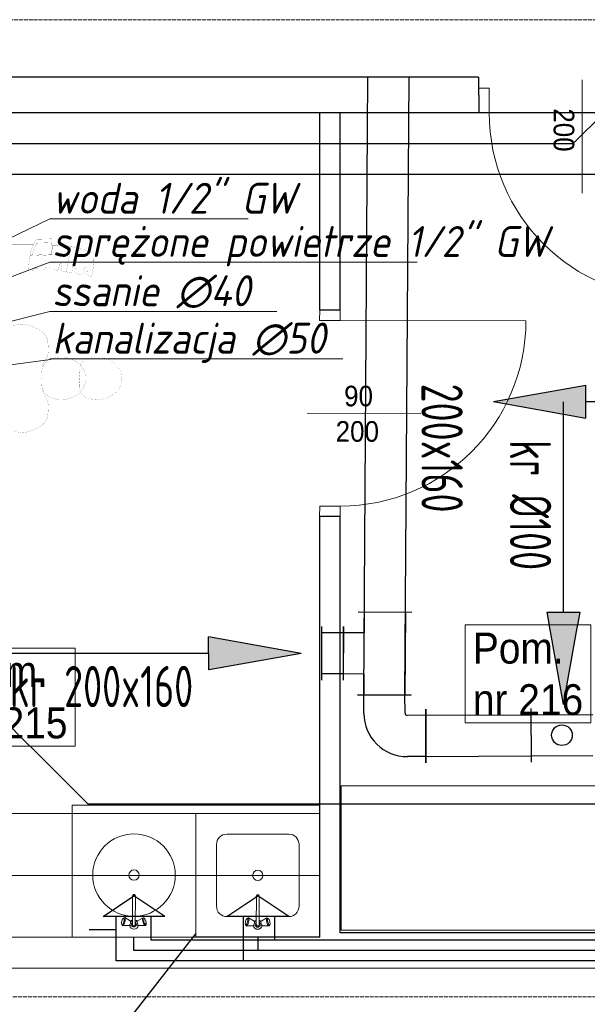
# Model space of a CAD drawing. Header units: millimetres. Extents: x 6904000 to 7075021, y 297772 to 407623.
# Tile 42 of 91: x 6943563 to 6946314, y 398019 to 402796. Entities that reach past the tile are written whole.
import ezdxf
from ezdxf.enums import TextEntityAlignment as Align

# ---------------------------------------------------------------- set-up
doc = ezdxf.new("R2010")
doc.units = ezdxf.units.MM
doc.linetypes.add('MCS - PW - 2 piętro (2026.04.21)_do wysłania$0$ACAD_ISO02W100', pattern=[15, 12, -3])
for name, color, linetype, lineweight in [('!_IS_Przybory sanit', 3, 'Continuous', 25), ('$went_wyciąg', 32, 'Continuous', 30), ('$WENTYLACJA_OPIS', 20, 'Continuous', 25), ('H20_ETYKIETY_PRZEWODOW', 7, 'Continuous', 13), ('MCS - PW - 2 piętro (2026.04.21)_do wysłania$0$Przekrojowa', 8, 'Continuous', 25), ('MCS - PW - 2 piętro (2026.04.21)_do wysłania$0$S3_drzwi_istniejące', 8, 'Continuous', 0), ('MCS - PW - 2 piętro (2026.04.21)_do wysłania$0$S3_meble wbudowane', 8, 'Continuous', 0), ('MCS - PW - 2 piętro (2026.04.21)_do wysłania$0$S3_opis pomieszczeń', 8, 'Continuous', 0), ('MCS - PW - 2 piętro (2026.04.21)_do wysłania$0$S3_urządzenia sanitarne', 8, 'Continuous', 0), ('MCS - PW - 2 piętro (2026.04.21)_do wysłania$0$Widokowa', 8, 'Continuous', 9)]:
    doc.layers.add(name, color=color, linetype=linetype, lineweight=lineweight)
for name, color, linetype in [('_MECH_KS', 18, 'Continuous'), ('_MECH_OPIS', 7, 'Continuous'), ('_MECH_SP', 4, 'Continuous'), ('_MECH_SS', 20, 'Continuous'), ('_MECH_WC', 1, 'Continuous'), ('_MECH_WZ', 5, 'Continuous'), ('MCS - PW - 2 piętro (2026.04.21)_do wysłania$0$H', 8, 'Continuous')]:
    doc.layers.add(name, color=color, linetype=linetype)
doc.styles.add('ETYKIETY_PRZEWODOW', font='ISOCP', dxfattribs={"oblique": 12, "height": 10})
doc.styles.add('JOZEK', font='isocp3.shx', dxfattribs={"width": 0.9})
doc.styles.add('MCS - PW - 2 piętro (2026.04.21)_do wysłania$0$ARIELCE', font='arial.ttf', dxfattribs={"width": 0.9})

# ---------------------------------------------------------------- blocks, each defined once
blk = doc.blocks.new('MCS - PW - 2 piętro (2026.04.21)_do wysłania$0$zw$EDF5')
at = {"layer": 'MCS - PW - 2 piętro (2026.04.21)_do wysłania$0$H', "lineweight": 0, "const_width": 0.0573}
for points in [[(9.29, 262.91), (8.71, 262.79), (8.42, 262.74)], [(11.02, 263.07), (9.93, 263.03)], [(11.84, 263.03), (11.02, 263.07)], [(11.02, 263.07), (11.02, 258.79)], [(11.02, 263.07), (11.02, 258.79)], [(11.02, 263.07), (11.02, 258.79)], [(13.69, 262.62), (13.23, 262.79), (12.41, 262.95)], [(3.42, 259.2), (2.89, 258.46), (2.36, 257.59)], [(4.38, 260.31), (3.8, 259.66)], [(6.47, 261.92), (5.53, 261.34), (4.86, 260.72)], [(7.63, 262.45), (7.05, 262.21)], [(7.84, 262.54), (7.63, 262.45)], [(15.06, 262.09), (14.67, 262.26), (14.26, 262.45)], [(16.33, 261.34), (16, 261.58), (15.59, 261.8)], [(17.85, 260.14), (17.27, 260.72), (16.86, 261.01)], [(18.81, 259.03), (18.23, 259.73)], [(19.68, 257.76), (19.17, 258.58)], [(0.92, 253.21), (0.87, 252.68)], [(0.99, 253.6), (0.92, 253.21)], [(1.49, 255.69), (1.2, 254.7), (1.11, 254.17)], [(2.07, 257.06), (1.73, 256.19)], [(11.02, 255.81), (11.02, 249.8)], [(11.02, 255.81), (11.02, 249.8)], [(11.02, 255.81), (11.02, 249.8)], [(20.33, 256.43), (19.97, 257.25)], [(20.78, 255.11), (20.54, 255.86)], [(20.9, 254.37), (20.78, 255.11)], [(21.12, 252.92), (21.07, 253.5), (21.02, 253.79)], [(0.82, 252.11), (0.75, 251.65)], [(0.75, 251.65), (0.82, 251.24)], [(0.82, 250.61), (0.82, 250.13)], [(0.82, 250.13), (0.87, 249.75)], [(0.92, 249.1), (0.99, 248.59), (1.16, 247.9)], [(20.95, 248.11), (21.07, 248.59)], [(21.07, 248.59), (21.12, 249.34)], [(21.24, 251.87), (21.19, 252.27)], [(21.19, 249.92), (21.24, 250.21), (21.24, 250.83)], [(21.24, 251.41), (21.24, 251.87)], [(60.86, 248.52), (60.73, 248.47), (60.61, 248.4), (60.61, 248.3), (60.61, 248.18)], [(71.7, 249.55), (68.07, 249.46), (64.42, 249.1), (60.86, 248.52)], [(71.99, 249.34), (71.92, 249.46), (71.82, 249.51), (71.7, 249.55)], [(73.15, 245.92), (71.99, 249.34)], [(1.32, 247.32), (1.44, 246.91)], [(1.44, 246.91), (1.56, 246.45)], [(1.78, 245.92), (2.07, 245.23), (2.55, 244.55), (2.65, 244.36)], [(3.05, 243.9), (3.75, 243.33)], [(6.06, 244.14), (5.03, 243.4)], [(8.42, 245.18), (7.22, 244.72), (6.06, 244.14)], [(11.02, 245.51), (9.69, 245.47), (8.42, 245.18)], [(11.02, 246.79), (11.02, 240.8)], [(11.02, 246.79), (11.02, 240.8)], [(11.02, 246.79), (11.02, 240.8)], [(12.29, 245.47), (11.02, 245.51)], [(13.57, 245.18), (12.29, 245.47)], [(16, 244.14), (14.84, 244.72), (13.57, 245.18)], [(17.94, 242.46), (17.03, 243.4), (16, 244.14)], [(18.76, 243.69), (18.88, 243.73)], [(18.88, 243.73), (19.34, 244.31), (19.63, 244.77)], [(19.92, 245.3), (20.16, 245.63), (20.33, 246.09)], [(20.49, 246.67), (20.66, 247.08)], [(20.66, 247.08), (20.78, 247.54)], [(60.61, 248.18), (60.9, 246.38), (61.02, 246.21), (61.89, 245.92), (62.8, 246.04)], [(61.82, 244.6), (61.31, 244.07)], [(61.31, 244.07), (61.31, 243.9), (61.72, 241.71)], [(62.06, 244.72), (61.82, 244.6)], [(62.23, 244.77), (62.06, 244.72)], [(63.05, 244.89), (62.23, 244.77)], [(62.8, 246.04), (62.97, 246.28), (63.21, 246.45)], [(63.33, 244.72), (63.05, 244.89)], [(63.21, 246.45), (63.5, 246.62), (63.79, 246.67), (63.96, 246.67), (64.13, 246.67), (64.32, 246.62), (64.49, 246.5)], [(64.25, 244.65), (64.03, 244.6), (63.67, 244.65), (63.33, 244.72)], [(64.61, 246.38), (64.78, 246.28), (64.82, 246.09), (64.9, 245.92), (64.94, 245.76), (64.94, 245.59), (64.94, 245.35), (64.82, 245.18), (64.7, 245.01), (64.61, 244.84), (64.42, 244.72), (64.25, 244.65)], [(64.49, 246.5), (64.61, 246.38)], [(74.06, 242.46), (73.15, 245.92)], [(2.31, 239.98), (1.68, 238.54), (1.16, 237.1), (0.87, 235.6), (0.7, 234.09), (0.75, 232.53)], [(3.13, 241.26), (2.31, 239.98)], [(5.03, 243.4), (4.04, 242.46), (3.13, 241.26)], [(4.28, 243.04), (4.5, 242.92)], [(4.5, 242.92), (5.32, 242.63), (5.89, 242.53)], [(6.47, 242.53), (7.1, 242.53), (8.25, 242.53)], [(8.83, 242.53), (9.77, 242.53)], [(10.34, 242.53), (11.26, 242.53)], [(11.84, 242.53), (12.75, 242.53)], [(13.33, 242.53), (14.26, 242.53)], [(14.84, 242.53), (16.04, 242.58)], [(16.04, 242.58), (16.79, 242.63)], [(16.79, 242.63), (16.91, 242.7)], [(17.49, 242.87), (18.23, 243.21)], [(18.93, 241.26), (17.94, 242.46)], [(19.75, 239.98), (18.93, 241.26)], [(20.37, 238.54), (19.75, 239.98)], [(61.72, 241.71), (61.89, 240.73), (62.01, 240.56), (62.88, 240.27), (63.79, 240.39)], [(63.05, 239), (62.35, 238.42), (62.35, 238.2)], [(63.26, 239.07), (63.05, 239)], [(64.03, 239.24), (63.26, 239.07)], [(63.79, 240.39), (64.03, 240.61), (64.25, 240.8), (64.49, 240.97)], [(64.37, 239.07), (64.03, 239.24)], [(64.66, 239), (64.37, 239.07)], [(64.49, 240.97), (64.78, 241.02), (64.94, 241.02), (65.19, 241.02), (65.35, 240.97)], [(65.06, 238.95), (64.66, 239)], [(65.93, 239.93), (65.93, 239.69), (65.86, 239.53), (65.76, 239.36), (65.57, 239.16), (65.4, 239.07), (65.23, 239), (65.06, 238.95)], [(65.35, 240.97), (65.47, 240.85)], [(65.47, 240.85), (65.64, 240.73)], [(65.64, 240.73), (65.76, 240.61)], [(65.76, 240.61), (65.86, 240.44), (65.93, 240.27), (65.93, 240.1)], [(65.93, 240.1), (65.93, 239.93)], [(74.88, 238.78), (74.88, 238.88), (74.06, 242.46)], [(11.02, 237.79), (11.02, 231.78)], [(11.02, 237.79), (11.02, 231.78)], [(11.02, 237.79), (11.02, 231.85)], [(20.83, 237.1), (20.37, 238.54)], [(21.07, 231.04), (21.24, 232.53), (21.31, 234.09), (21.19, 235.6), (20.83, 237.1)], [(62.35, 238.2), (62.64, 236.47), (62.68, 236.35), (62.8, 236.23)], [(62.76, 235.94), (62.88, 235.99), (62.93, 236.11)], [(63.5, 233.8), (63.05, 234.09), (62.76, 235.94)], [(62.8, 236.23), (62.93, 236.23), (63.05, 236.23), (74.64, 238.25)], [(74.71, 238.25), (74.59, 238.25)], [(74.64, 238.25), (74.76, 238.37), (74.88, 238.49)], [(74.88, 238.2), (74.71, 238.25)], [(74.88, 238.59), (74.88, 238.78)], [(74.88, 238.49), (74.88, 238.59)], [(75, 237.96), (74.93, 238.08), (74.88, 238.2)], [(75.67, 231.66), (75.58, 233.75), (75.34, 235.89), (75, 237.96)], [(0.75, 232.53), (0.99, 231.04), (1.28, 229.71)], [(1.28, 229.71), (1.73, 228.44), (2.43, 227.23)], [(19.63, 227.23), (20.25, 228.44), (20.78, 229.71), (21.07, 231.04)], [(64.32, 233.63), (63.96, 233.58), (63.5, 233.8)], [(63.5, 231.61), (63.62, 231.85)], [(63.84, 229.64), (63.5, 231.61)], [(63.62, 231.85), (63.91, 232.19), (64.2, 232.43)], [(65.06, 227.69), (64.94, 227.91), (64.78, 228.15), (64.54, 228.32), (64.32, 228.32), (64.13, 228.32), (64.03, 228.39), (63.91, 228.48), (63.84, 228.6), (63.79, 228.72), (63.84, 229.64)], [(64.2, 232.43), (65.86, 232.65)], [(65.28, 233.8), (64.32, 233.63)], [(65.86, 233.97), (65.76, 233.92), (65.64, 233.87), (65.28, 233.8)], [(66.34, 233.97), (66.15, 234.04), (66.05, 234.04), (65.86, 233.97)], [(65.86, 232.65), (65.98, 232.65), (66.1, 232.65), (66.22, 232.65)], [(66.22, 232.65), (66.34, 232.72), (66.44, 232.77), (66.56, 232.89), (66.68, 232.93)], [(66.8, 233.51), (66.73, 233.63), (66.68, 233.75), (66.56, 233.87), (66.44, 233.92), (66.34, 233.97)], [(66.68, 232.93), (66.73, 233.1)], [(66.73, 233.1), (66.8, 233.22), (66.8, 233.34)], [(66.8, 233.34), (66.8, 233.51)], [(71.18, 229.3), (71.01, 229.25), (70.48, 218.5)], [(71.46, 229.35), (71.3, 229.35), (71.18, 229.3)], [(78.46, 229.13), (71.46, 229.35)], [(74.52, 229.25), (74.47, 231.61), (75.5, 231.56), (75.62, 231.56)], [(75.34, 229.18), (75.38, 231.04)], [(75.38, 231.04), (75.86, 231.49)], [(75.62, 231.56), (75.67, 231.66)], [(75.79, 231.61), (75.67, 231.61)], [(75.91, 231.37), (75.86, 231.49), (75.79, 231.61)], [(75.91, 229.18), (75.91, 231.37)], [(-6.98, 227.11), (-8.2, 226.83), (-9.28, 226.37), (-10.34, 225.67), (-11.26, 224.8), (-12.41, 223.24)], [(-2.36, 227.4), (-4.67, 227.33), (-6.98, 227.11)], [(1.9, 226.01), (0.92, 226.58), (-0.17, 226.99), (-1.28, 227.28), (-2.36, 227.4)], [(2.72, 225.5), (1.9, 226.01)], [(2.43, 227.23), (3.22, 226.17)], [(7.91, 224.23), (6.18, 224.4), (4.45, 224.73), (3.58, 225.09), (2.72, 225.5)], [(3.3, 226.13), (3.87, 225.67)], [(3.87, 225.67), (4.57, 225.31)], [(4.57, 225.31), (5.24, 225.09)], [(5.24, 225.09), (6.01, 224.97)], [(6.01, 224.97), (15.83, 224.97)], [(11.02, 228.84), (11.02, 222.83)], [(11.02, 228.77), (11.02, 222.78)], [(11.02, 228.77), (11.02, 222.78)], [(17.56, 224.73), (15.88, 224.4), (14.14, 224.23)], [(15.83, 224.97), (16.57, 225.02), (17.37, 225.26), (18.06, 225.67), (18.76, 226.13)], [(18.47, 225.09), (17.56, 224.73)], [(19.34, 225.5), (18.47, 225.09)], [(18.76, 226.17), (19.63, 227.23)], [(20.16, 226.01), (19.34, 225.5)], [(21.12, 226.58), (20.16, 226.01)], [(22.18, 226.99), (21.12, 226.58)], [(23.26, 227.28), (22.18, 226.99)], [(24.42, 227.4), (23.26, 227.28)], [(28.98, 227.11), (26.72, 227.33), (24.42, 227.4)], [(30.19, 226.83), (28.98, 227.11)], [(31.34, 226.37), (30.19, 226.83)], [(33.31, 224.8), (32.38, 225.67), (31.34, 226.37)], [(34.47, 223.24), (33.31, 224.8)], [(63.62, 222.5), (63.67, 225.43)], [(63.67, 225.43), (63.74, 225.55)], [(63.74, 225.67), (63.84, 225.72), (64.08, 225.84)], [(63.74, 225.55), (63.74, 225.67)], [(64.08, 225.84), (64.2, 225.84)], [(64.2, 225.84), (64.32, 225.79), (64.54, 225.96), (64.78, 226.13), (64.94, 226.37), (65.06, 226.58)], [(65.06, 226.58), (65.11, 226.87), (65.11, 227.11), (65.11, 227.4), (65.06, 227.69)], [(76.9, 228.68), (76.83, 228.77), (71.46, 228.97), (71.34, 228.89), (71.01, 219.61), (71.13, 219.49)], [(71.13, 219.49), (76.66, 221.68), (76.9, 228.68)], [(75, 219.73), (76.73, 220.59), (78.39, 221.56), (78.46, 221.68), (78.51, 221.8), (78.56, 221.92), (78.56, 222.04), (78.75, 228.77)], [(78.75, 228.89), (78.68, 229.01), (78.56, 229.06), (78.46, 229.13)], [(78.75, 228.77), (78.75, 228.89)], [(-14.02, 219.78), (-14.55, 218.45)], [(-13.33, 221.56), (-14.09, 219.78)], [(-12.41, 223.24), (-13.33, 221.56)], [(11.02, 224.11), (7.91, 224.23)], [(14.14, 224.23), (11.02, 224.11)], [(11.02, 219.83), (11.02, 213.84)], [(11.02, 219.78), (11.02, 213.76)], [(11.02, 219.78), (11.02, 213.76)], [(35.38, 221.56), (34.47, 223.24)], [(36.13, 219.78), (35.38, 221.56)], [(36.66, 218.45), (36.13, 219.78)], [(64.13, 220.23), (64.03, 220.19), (63.91, 220.11), (63.79, 220.19), (63.67, 220.11), (63.55, 220.02), (63.45, 218.17)], [(63.62, 222.42), (63.62, 222.33), (63.67, 222.21), (63.79, 222.13), (63.91, 222.09)], [(63.91, 222.09), (64.08, 222.04)], [(64.08, 222.04), (64.2, 221.97), (64.32, 221.85), (64.37, 221.75), (64.42, 221.63)], [(64.37, 220.59), (64.25, 220.4), (64.13, 220.23)], [(64.49, 220.81), (64.37, 220.59)], [(64.42, 221.63), (64.49, 221.46)], [(64.49, 221.46), (64.54, 221.22)], [(64.54, 221.22), (64.54, 220.98), (64.49, 220.81)], [(75.86, 188.56), (75.86, 220.11)], [(-15.18, 215.69), (-15.3, 214.25)], [(-14.55, 218.45), (-14.96, 217.06), (-15.18, 215.69)], [(37.28, 215.69), (37.07, 217.06), (36.66, 218.45)], [(37.4, 214.25), (37.28, 215.69)], [(63.45, 218.17), (63.62, 218), (63.79, 217.88)], [(63.79, 217.88), (64.03, 217.8)], [(64.03, 217.8), (64.2, 217.76), (64.42, 217.76)], [(64.42, 217.76), (64.66, 217.8), (67.49, 218.05)], [(67.49, 218.05), (70.38, 218.45), (73.19, 219.03), (75, 219.73)], [(70.96, 188.56), (70.96, 218.58)], [(-15.3, 214.25), (-15.06, 212.9), (-14.77, 211.58), (-14.38, 210.25)], [(36.49, 210.25), (36.9, 211.58), (37.19, 212.9), (37.4, 214.25)]]:
    blk.add_lwpolyline(points, dxfattribs=at)
blk = doc.blocks.new('MCS - PW - 2 piętro (2026.04.21)_do wysłania$0$zw$C39D')
at = {"layer": 'MCS - PW - 2 piętro (2026.04.21)_do wysłania$0$S3_urządzenia sanitarne', "ltscale": 1.6}
for p, q in [((-0.73, -23.93), (-0.69, -10.44)), ((0.63, -23.93), (0.67, -10.44)), ((-5.99, -22.83), (-6.04, -23.28)), ((-6.04, -23.28), (-6.03, -23.65)), ((-6.03, -23.65), (-5.95, -23.91)), ((-5.88, -22.35), (-5.99, -22.83)), ((-5.73, -21.88), (-5.88, -22.35)), ((-5.55, -21.47), (-5.73, -21.88)), ((-5.66, -23.99), (-5.46, -23.8)), ((-5.35, -21.15), (-5.55, -21.47)), ((-5.46, -23.8), (-5.27, -23.49)), ((-5.16, -20.97), (-5.35, -21.15)), ((-5.27, -23.49), (-5.08, -23.08)), ((-4.73, -20.69), (-5.16, -20.97)), ((-4.99, -20.93), (-5.16, -20.97)), ((-5.11, -24.24), (-4.86, -23.84)), ((-5.08, -23.08), (-4.93, -22.61)), ((-4.86, -21.05), (-4.99, -20.93)), ((-4.93, -22.61), (-4.82, -22.12)), ((-4.79, -21.31), (-4.86, -21.05)), ((-4.86, -23.84), (-4.63, -23.33)), ((-4.82, -22.12), (-4.78, -21.68)), ((-4.78, -21.68), (-4.79, -21.31)), ((-4.52, -20.65), (-4.73, -20.69)), ((-4.63, -23.33), (-4.44, -22.74)), ((-4.36, -20.79), (-4.52, -20.65)), ((-1.79, -22.21), (-4.52, -20.65)), ((-4.44, -22.74), (-4.31, -22.14)), ((-4.27, -21.11), (-4.36, -20.79)), ((-4.31, -22.14), (-4.25, -21.57)), ((-4.25, -21.57), (-4.27, -21.11)), ((-2, -24.13), (-1.86, -23.82)), ((-1.86, -23.82), (-1.74, -23.47)), ((-1.69, -22.3), (-1.79, -22.21)), ((-1.74, -23.47), (-1.67, -23.11)), ((-1.64, -22.49), (-1.69, -22.3)), ((-1.67, -23.11), (-1.63, -22.77)), ((-1.63, -22.77), (-1.64, -22.49)), ((-1.04, -22.67), (-1.64, -22.5)), ((-0.72, -21.8), (-0.73, -21.8)), ((0.65, -21.8), (0.64, -21.8)), ((0.96, -22.67), (1.55, -22.51)), ((1.55, -22.5), (1.54, -22.78)), ((1.54, -22.78), (1.58, -23.11)), ((1.61, -22.31), (1.55, -22.5)), ((1.58, -23.11), (1.65, -23.48)), ((1.71, -22.22), (1.61, -22.31)), ((1.65, -23.48), (1.77, -23.83)), ((1.71, -22.22), (4.44, -20.67)), ((1.77, -23.83), (1.9, -24.14)), ((4.19, -21.13), (4.17, -21.59)), ((4.17, -21.59), (4.23, -22.16)), ((4.28, -20.81), (4.19, -21.13)), ((4.23, -22.16), (4.36, -22.76)), ((4.44, -20.67), (4.28, -20.81)), ((4.36, -22.76), (4.54, -23.35)), ((4.65, -20.71), (4.44, -20.67)), ((4.54, -23.35), (4.77, -23.87)), ((4.65, -20.71), (5.08, -20.99)), ((4.71, -21.33), (4.69, -21.7)), ((4.69, -21.7), (4.74, -22.15)), ((4.78, -21.07), (4.71, -21.33)), ((4.74, -22.15), (4.84, -22.63)), ((4.77, -23.87), (5.02, -24.26)), ((4.91, -20.96), (4.78, -21.07)), ((4.84, -22.63), (4.99, -23.1)), ((5.08, -20.99), (4.91, -20.96)), ((4.99, -23.1), (5.18, -23.52)), ((5.27, -21.18), (5.08, -20.99)), ((5.18, -23.52), (5.37, -23.83)), ((5.47, -21.49), (5.27, -21.18)), ((5.37, -23.83), (5.56, -24.01)), ((5.65, -21.91), (5.47, -21.49)), ((5.8, -22.38), (5.65, -21.91)), ((5.9, -22.86), (5.8, -22.38)), ((5.86, -23.94), (5.94, -23.68)), ((5.95, -23.31), (5.9, -22.86)), ((5.94, -23.68), (5.95, -23.31)), ((-5.95, -23.91), (-5.83, -24.02)), ((-5.72, -24.37), (-5.95, -23.91)), ((-5.83, -24.02), (-5.66, -23.99)), ((-5.72, -24.37), (-5.56, -24.51)), ((-5.56, -24.51), (-5.35, -24.46)), ((-2.42, -24.53), (-5.56, -24.51)), ((-5.35, -24.46), (-5.11, -24.24)), ((-2.42, -24.53), (-2.29, -24.5)), ((-2.29, -24.5), (-2.15, -24.37)), ((-2.15, -24.37), (-2, -24.13)), ((-1.54, -24.52), (-2.14, -24.36)), ((1.45, -24.53), (2.05, -24.37)), ((1.9, -24.14), (2.05, -24.38)), ((2.05, -24.38), (2.2, -24.52)), ((2.2, -24.52), (2.32, -24.54)), ((2.32, -24.54), (5.47, -24.53)), ((5.02, -24.26), (5.26, -24.49)), ((5.26, -24.49), (5.47, -24.53)), ((5.47, -24.53), (5.63, -24.39)), ((5.56, -24.01), (5.73, -24.05)), ((5.63, -24.39), (5.86, -23.94)), ((5.73, -24.05), (5.86, -23.94))]:
    blk.add_line(p, q, dxfattribs=at)
for points in [[(0.67, -10.01), (0.33, -9.48), (-0.35, -9.48), (-0.69, -10)], [(0.67, -10.88), (0.74, -10.11), (-0.01, -9.7), (-0.76, -10.1), (-0.69, -10.88)], [(0.67, -10.44), (0.33, -9.92), (-0.35, -9.92), (-0.69, -10.44)]]:
    blk.add_lwpolyline(points, dxfattribs=at)
for radius in [20, 2.5]:
    blk.add_circle((0, 0), radius, dxfattribs=at)
for radius, start, end in [(2.24, 107.5404, 136.4518), (1.2, 124.3863, 55.3501), (0.8, 148.0799, 31.6565), (2.24, 43.2847, 72.196), (2.24, 193.2847, 346.4518), (0.68, 179.8682, 359.8682)]:
    blk.add_arc((-0.05, -23.93), radius, start, end, dxfattribs=at)
blk = doc.blocks.new('MCS - PW - 2 piętro (2026.04.21)_do wysłania$0$zw$DB7F')
at = {"layer": 'MCS - PW - 2 piętro (2026.04.21)_do wysłania$0$S3_urządzenia sanitarne', "ltscale": 1.6}
for p, q in [((-0.73, -23.93), (-0.69, -10.44)), ((0.63, -23.93), (0.67, -10.44)), ((-5.99, -22.83), (-6.04, -23.28)), ((-6.04, -23.28), (-6.03, -23.65)), ((-6.03, -23.65), (-5.95, -23.91)), ((-5.88, -22.35), (-5.99, -22.83)), ((-5.73, -21.88), (-5.88, -22.35)), ((-5.55, -21.47), (-5.73, -21.88)), ((-5.66, -23.99), (-5.46, -23.8)), ((-5.35, -21.15), (-5.55, -21.47)), ((-5.46, -23.8), (-5.27, -23.49)), ((-5.16, -20.97), (-5.35, -21.15)), ((-5.27, -23.49), (-5.08, -23.08)), ((-4.73, -20.69), (-5.16, -20.97)), ((-4.99, -20.93), (-5.16, -20.97)), ((-5.11, -24.24), (-4.86, -23.84)), ((-5.08, -23.08), (-4.93, -22.61)), ((-4.86, -21.05), (-4.99, -20.93)), ((-4.93, -22.61), (-4.82, -22.12)), ((-4.79, -21.31), (-4.86, -21.05)), ((-4.86, -23.84), (-4.63, -23.33)), ((-4.82, -22.12), (-4.78, -21.68)), ((-4.78, -21.68), (-4.79, -21.31)), ((-4.52, -20.65), (-4.73, -20.69)), ((-4.63, -23.33), (-4.44, -22.74)), ((-4.36, -20.79), (-4.52, -20.65)), ((-1.79, -22.21), (-4.52, -20.65)), ((-4.44, -22.74), (-4.31, -22.14)), ((-4.27, -21.11), (-4.36, -20.79)), ((-4.31, -22.14), (-4.25, -21.57)), ((-4.25, -21.57), (-4.27, -21.11)), ((-2, -24.13), (-1.86, -23.82)), ((-1.86, -23.82), (-1.74, -23.47)), ((-1.69, -22.3), (-1.79, -22.21)), ((-1.74, -23.47), (-1.67, -23.11)), ((-1.64, -22.49), (-1.69, -22.3)), ((-1.67, -23.11), (-1.63, -22.77)), ((-1.63, -22.77), (-1.64, -22.49)), ((-1.04, -22.67), (-1.64, -22.5)), ((-0.72, -21.8), (-0.73, -21.8)), ((0.65, -21.8), (0.64, -21.8)), ((0.96, -22.67), (1.55, -22.51)), ((1.55, -22.5), (1.54, -22.78)), ((1.54, -22.78), (1.58, -23.11)), ((1.61, -22.31), (1.55, -22.5)), ((1.58, -23.11), (1.65, -23.48)), ((1.71, -22.22), (1.61, -22.31)), ((1.65, -23.48), (1.77, -23.83)), ((1.71, -22.22), (4.44, -20.67)), ((1.77, -23.83), (1.9, -24.14)), ((4.19, -21.13), (4.17, -21.59)), ((4.17, -21.59), (4.23, -22.16)), ((4.28, -20.81), (4.19, -21.13)), ((4.23, -22.16), (4.36, -22.76)), ((4.44, -20.67), (4.28, -20.81)), ((4.36, -22.76), (4.54, -23.35)), ((4.65, -20.71), (4.44, -20.67)), ((4.54, -23.35), (4.77, -23.87)), ((4.65, -20.71), (5.08, -20.99)), ((4.71, -21.33), (4.69, -21.7)), ((4.69, -21.7), (4.74, -22.15)), ((4.78, -21.07), (4.71, -21.33)), ((4.74, -22.15), (4.84, -22.63)), ((4.77, -23.87), (5.02, -24.26)), ((4.91, -20.96), (4.78, -21.07)), ((4.84, -22.63), (4.99, -23.1)), ((5.08, -20.99), (4.91, -20.96)), ((4.99, -23.1), (5.18, -23.52)), ((5.27, -21.18), (5.08, -20.99)), ((5.18, -23.52), (5.37, -23.83)), ((5.47, -21.49), (5.27, -21.18)), ((5.37, -23.83), (5.56, -24.01)), ((5.65, -21.91), (5.47, -21.49)), ((5.8, -22.38), (5.65, -21.91)), ((5.9, -22.86), (5.8, -22.38)), ((5.86, -23.94), (5.94, -23.68)), ((5.95, -23.31), (5.9, -22.86)), ((5.94, -23.68), (5.95, -23.31)), ((-5.95, -23.91), (-5.83, -24.02)), ((-5.72, -24.37), (-5.95, -23.91)), ((-5.83, -24.02), (-5.66, -23.99)), ((-5.72, -24.37), (-5.56, -24.51)), ((-5.56, -24.51), (-5.35, -24.46)), ((-2.42, -24.53), (-5.56, -24.51)), ((-5.35, -24.46), (-5.11, -24.24)), ((-2.42, -24.53), (-2.29, -24.5)), ((-2.29, -24.5), (-2.15, -24.37)), ((-2.15, -24.37), (-2, -24.13)), ((-1.54, -24.52), (-2.14, -24.36)), ((1.45, -24.53), (2.05, -24.37)), ((1.9, -24.14), (2.05, -24.38)), ((2.05, -24.38), (2.2, -24.52)), ((2.2, -24.52), (2.32, -24.54)), ((2.32, -24.54), (5.47, -24.53)), ((5.02, -24.26), (5.26, -24.49)), ((5.26, -24.49), (5.47, -24.53)), ((5.47, -24.53), (5.63, -24.39)), ((5.56, -24.01), (5.73, -24.05)), ((5.63, -24.39), (5.86, -23.94)), ((5.73, -24.05), (5.86, -23.94))]:
    blk.add_line(p, q, dxfattribs=at)
for points in [[(15.01, 20), (-15.01, 20)], [(-20, 15), (-20, -15)], [(20, -15), (20, 15)], [(0.67, -10.01), (0.33, -9.48), (-0.35, -9.48), (-0.69, -10)], [(0.67, -10.88), (0.74, -10.11), (-0.01, -9.7), (-0.76, -10.1), (-0.69, -10.88)], [(0.67, -10.44), (0.33, -9.92), (-0.35, -9.92), (-0.69, -10.44)], [(-15.01, -20), (15.01, -20)]]:
    blk.add_lwpolyline(points, dxfattribs=at)
blk.add_circle((0, 0), 2.5, dxfattribs=at)
for centre, radius, start, end in [((-15, 15), 5, 90.1318, 180.1318), ((15, 15), 5, 359.8682, 89.8682), ((-15, -15), 5, 179.8682, 269.8682), ((15, -15), 5, 270.1318, 0.1318), ((-0.05, -23.93), 2.24, 107.5404, 136.4518), ((-0.05, -23.93), 1.2, 124.3863, 55.3501), ((-0.05, -23.93), 0.8, 148.0799, 31.6565), ((-0.05, -23.93), 2.24, 43.2847, 72.196), ((-0.05, -23.93), 2.24, 193.2847, 346.4518), ((-0.05, -23.93), 0.68, 179.8682, 359.8682)]:
    blk.add_arc(centre, radius, start, end, dxfattribs=at)

msp = doc.modelspace()

# ---------------------------------------------------------------- hatches: boundary and pattern name
at = {"layer": '$WENTYLACJA_OPIS'}
for points in [[(6946307.5, 400863.4), (6946307.5, 401023.4), (6945859.5, 400943.4)], [(6944479.2, 399641.2), (6944479.1, 399801.2), (6944927.2, 399721.5)]]:
    msp.add_hatch(color=256, dxfattribs=at).paths.add_polyline_path(points)

# ---------------------------------------------------------------- linework, layer by layer
at = {"layer": '!_IS_Przybory sanit'}
for p, q in [((6943967.1, 398444.6), (6944117.1, 398544.6)), ((6944267.1, 398444.6), (6944117.1, 398544.6)), ((6944567.1, 398444.6), (6944717.1, 398544.6)), ((6944867.1, 398444.6), (6944717.1, 398544.6)), ((6944267.1, 398444.6), (6943967.1, 398444.6)), ((6944867.1, 398444.6), (6944567.1, 398444.6))]:
    msp.add_line(p, q, dxfattribs=at)
at = {"layer": '$went_wyciąg', "ltscale": 1.6}
for p, q in [((6945230.7, 399520.8), (6945251.2, 402516.9)), ((6945430.7, 399519.5), (6945451.2, 402515.5)), ((6945463.4, 399919.4), (6945203.4, 399921.2)), ((6945233.4, 399921), (6945232.8, 399821)), ((6945433.4, 399919.7), (6945430.7, 399519.5)), ((6945027.2, 399591.6), (6945027.2, 399851.6)), ((6945132, 399821.6), (6945027.2, 399821.6)), ((6945132.9, 399851.6), (6945131.1, 399591.6)), ((6945132, 399591.6), (6945132, 399851.6)), ((6945232.7, 399820.9), (6945132.7, 399821.6)), ((6945132, 399621.6), (6945027.2, 399621.6)), ((6945231.3, 399620.9), (6945131.3, 399621.6)), ((6945231.4, 399620.8), (6945230.7, 399520.8)), ((6945200.7, 399521), (6945460.7, 399519.3)), ((6945460.7, 399519.3), (6945200.7, 399521)), ((6945460.7, 399520.8), (6945200.7, 399519.5)), ((6945231.2, 399429.6), (6945230.7, 399519.6)), ((6945431.2, 399430.7), (6945430.7, 399520.7)), ((6945532.4, 399191.2), (6945531.1, 399451.2)), ((6945531.1, 399451.2), (6945532.4, 399191.2)), ((6945531.2, 399421.2), (6945441.2, 399420.7)), ((6945532.3, 399221.2), (6945442.3, 399220.7))]:
    msp.add_line(p, q, dxfattribs=at)
for centre, radius, start, end in [((6945232.7, 399821), 0.1, 269.608, 359.608), ((6945231.3, 399620.8), 0.1, 359.608, 89.608), ((6945441.2, 399430.7), 210, 180.2976, 270.2976), ((6945441.2, 399430.7), 10, 180.2976, 270.2976)]:
    msp.add_arc(centre, radius, start, end, dxfattribs=at)
at = {"layer": '$WENTYLACJA_OPIS'}
for p, q in [((6945859.5, 400943.4), (6946307.5, 401023.4)), ((6946307.5, 400863.4), (6946307.5, 401023.4)), ((6945859.5, 400943.4), (6946307.5, 400863.4)), ((6946199.3, 399921.9), (6946198.6, 400941.9)), ((6946307.5, 400943.4), (6947327.5, 400943.5)), ((6946119.3, 399921.8), (6946279.3, 399922)), ((6944927.2, 399721.5), (6944479.1, 399801.2)), ((6944479.2, 399641.2), (6944479.1, 399801.2)), ((6944927.2, 399721.5), (6944479.2, 399641.2))]:
    msp.add_line(p, q, dxfattribs=at)
at = {"layer": '_MECH_KS'}
for points in [[(6947104, 402674.2), (6946734.1, 402674.2), (6946584.1, 402524.2), (6946584.1, 402194.8), (6946434.1, 402044.8), (6942544.3, 402044.8), (6942394.3, 401894.8), (6942394.3, 401111.5)], [(6946920, 398280), (6944117.2, 398280), (6944117.2, 398344.6)], [(6944717.2, 398345.9), (6944717.2, 398280)]]:
    msp.add_lwpolyline(points, dxfattribs=at)
at = {"layer": '_MECH_OPIS'}
msp.add_lwpolyline([(6941953.6, 397600.4), (6943823.7, 397600.4), (6944417.2, 398360.7)], dxfattribs=at)
at = {"layer": '_MECH_SP'}
msp.add_line((6946858.3, 402344.8), (6942304.5, 402344.8), dxfattribs=at)
at = {"layer": '_MECH_SS'}
for p, q in [((6946245.9, 402194.8), (6946395.9, 402344.8)), ((6942490, 402194.8), (6946245.9, 402194.8))]:
    msp.add_line(p, q, dxfattribs=at)
at = {"layer": '_MECH_WC'}
for p, q in [((6944200.4, 398330), (6944200.4, 398444.6)), ((6944800.6, 398330), (6944800.6, 398444.6)), ((6946950, 398330), (6944200.4, 398330))]:
    msp.add_line(p, q, dxfattribs=at)
at = {"layer": '_MECH_WZ'}
for p, q in [((6946700, 398990), (6943894.7, 398990)), ((6944646.7, 398444.6), (6944646.7, 398240.3)), ((6944646.7, 398240.3), (6944646.7, 398230))]:
    msp.add_line(p, q, dxfattribs=at)
for points in [[(6946950, 398230), (6944030.2, 398230), (6944030.2, 398444.6)], [(6944030.2, 398380), (6943900, 398380)]]:
    msp.add_lwpolyline(points, dxfattribs=at)
at = {"layer": 'H20_ETYKIETY_PRZEWODOW'}
for p, q in [((6942225.2, 401113.5), (6943709.5, 401829.5)), ((6943709.5, 401829.5), (6944669.8, 401829.5)), ((6942239.7, 401064), (6943709.5, 401619.6)), ((6943709.5, 401619.6), (6945489.8, 401619.6)), ((6942213.1, 400999.8), (6943709.5, 401380.7)), ((6943709.5, 401380.7), (6944809.8, 401380.7)), ((6942225.2, 400945.4), (6943712.4, 401148)), ((6943709.5, 401150.7), (6945129.8, 401150.7))]:
    msp.add_line(p, q, dxfattribs=at)
at = {"layer": 'MCS - PW - 2 piętro (2026.04.21)_do wysłania$0$Przekrojowa', "ltscale": 1.6}
for p, q in [((6945787.8, 402517), (6941234.6, 402517)), ((6945787.8, 402517), (6945789, 402344.8)), ((6945017.2, 402344.8), (6941247.1, 402344.7)), ((6945017.2, 401387), (6945017.2, 402344.8)), ((6945789, 402344.8), (6945117.2, 402344.8)), ((6945117.2, 401386.3), (6945117.2, 402344.8)), ((6945117.2, 401386.3), (6945017.2, 401387)), ((6945017.2, 398344.6), (6945017.2, 400386.4)), ((6945117.2, 400385.7), (6945017.2, 400386.4)), ((6945117.2, 398366), (6945117.2, 400385.7)), ((6946857.1, 398366.5), (6945117.2, 398366)), ((6947015.1, 398194.3), (6940967.7, 398192.5))]:
    msp.add_line(p, q, dxfattribs=at)
at = {"layer": 'MCS - PW - 2 piętro (2026.04.21)_do wysłania$0$S3_drzwi_istniejące'}
for p, q in [((6946289, 401954.8), (6946289, 402504.8)), ((6945117.1, 401336.3), (6946017.1, 401335.6)), ((6945506.8, 400886), (6944956.8, 400886.4))]:
    msp.add_line(p, q, dxfattribs=at)
for points in [[(6945789, 402464.8), (6945839, 402464.8), (6945839, 402344.8), (6945789, 402344.8)], [(6945017.1, 401336.4), (6945017.2, 401386.4), (6945117.2, 401386.3), (6945117.1, 401336.3)], [(6945017.1, 400386.4), (6945017.2, 400436.4), (6945116.5, 400436.3), (6945116.4, 400386.3)]]:
    msp.add_lwpolyline(points, close=True, dxfattribs=at)
for centre, start, end in [((6946739, 402344.8), 180.0009, 270.0009), ((6945117.1, 401336.3), 269.9572, 359.9572)]:
    msp.add_arc(centre, 900, start, end, dxfattribs=at)
at = {"layer": 'MCS - PW - 2 piętro (2026.04.21)_do wysłania$0$S3_meble wbudowane', "ltscale": 1.6}
for points in [[(6945121.8, 398378.5), (6946851.8, 398378.5), (6946851.8, 399078.5), (6945121.8, 399078.5)], [(6943817.2, 398344.6), (6945017.2, 398344.6), (6945017.2, 398984.6), (6943817.2, 398984.6)], [(6943017.2, 398344.6), (6943817.2, 398344.6), (6943817.2, 398944.6), (6943017.2, 398944.6)], [(6943817.2, 398344.6), (6944417.2, 398344.6), (6944417.2, 398944.6), (6943817.2, 398944.6)], [(6944417.2, 398344.6), (6945017.2, 398344.6), (6945017.2, 398944.6), (6944417.2, 398944.6)]]:
    msp.add_lwpolyline(points, close=True, dxfattribs=at)
at = {"layer": 'MCS - PW - 2 piętro (2026.04.21)_do wysłania$0$S3_meble wbudowane', "linetype": 'MCS - PW - 2 piętro (2026.04.21)_do wysłania$0$ACAD_ISO02W100', "ltscale": 0.5}
for points in [[(6943017.2, 398644.6), (6943817.2, 398644.6), (6943817.2, 398344.6), (6943017.2, 398344.6)], [(6943817.2, 398644.6), (6944417.2, 398644.6), (6944417.2, 398344.6), (6943817.2, 398344.6)], [(6944417.2, 398644.6), (6945017.2, 398644.6), (6945017.2, 398345.9), (6944417.2, 398345.9)]]:
    msp.add_lwpolyline(points, close=True, dxfattribs=at)
at = {"layer": 'MCS - PW - 2 piętro (2026.04.21)_do wysłania$0$Widokowa', "linetype": 'MCS - PW - 2 piętro (2026.04.21)_do wysłania$0$ACAD_ISO02W100', "ltscale": 1.6}
msp.add_lwpolyline([(6939643.7, 398055.8), (6948282.1, 398055.8), (6948282.1, 402796.2), (6939169.5, 402796.2)], dxfattribs=at)

# ---------------------------------------------------------------- block references
at = {"layer": 'MCS - PW - 2 piętro (2026.04.21)_do wysłania$0$Przekrojowa', "ltscale": 1.6, "xscale": -10, "yscale": 10, "zscale": 10, "rotation": 270}
msp.add_blockref('MCS - PW - 2 piętro (2026.04.21)_do wysłania$0$zw$EDF5', (6941428, 400945.4), dxfattribs=at)
at = {"layer": 'MCS - PW - 2 piętro (2026.04.21)_do wysłania$0$S3_urządzenia sanitarne', "ltscale": 1.6, "xscale": 10, "yscale": 10, "zscale": 10}
for name, p in [('MCS - PW - 2 piętro (2026.04.21)_do wysłania$0$zw$C39D', (6944117.2, 398645.9)), ('MCS - PW - 2 piętro (2026.04.21)_do wysłania$0$zw$DB7F', (6944717.2, 398644.6))]:
    msp.add_blockref(name, p, dxfattribs=at)

# ---------------------------------------------------------------- texts
at = {"layer": '$WENTYLACJA_OPIS', "style": 'JOZEK', "oblique": 0, "width": 0.75}
for s, p in [('200x160', (6945610.6, 400717.8)), ('kr %%C100', (6946039, 400441.3))]:
    msp.add_text(s, height=200, rotation=270.0409, dxfattribs=at).set_placement(p, align=Align.MIDDLE_CENTER)
at = {"layer": 'H20_ETYKIETY_PRZEWODOW', "style": 'ETYKIETY_PRZEWODOW', "oblique": 12}
for s, height, p in [('woda 1/2" GW', 149.978, (6943721.5, 401854.9)), ('sprężone powietrze 1/2" GW', 149.978, (6943721.5, 401645)), ('ssanie ∅40', 149.98, (6943721.5, 401406)), ('kanalizacja ∅50', 149.978, (6943721.5, 401176.1))]:
    msp.add_text(s, height=height, dxfattribs=at).set_placement(p)
at = {"layer": 'MCS - PW - 2 piętro (2026.04.21)_do wysłania$0$S3_drzwi_istniejące', "char_height": 100, "attachment_point": 3, "style": 'MCS - PW - 2 piętro (2026.04.21)_do wysłania$0$ARIELCE'}
for s, insert, width, rotation in [('{\\fArial|b0|i0|c238|p34;200}', (6946251.2, 402156.2), 193.556, 270.0199), ('{\\fArial|b0|i0|c238|p34;90}', (6945275.5, 401020.2), 185.261, 359.9762), ('{\\fArial|b0|i0|c238|p34;200}', (6945304.6, 400848.4), 193.556, 359.9762)]:
    msp.add_mtext(s, dxfattribs=dict(at, insert=insert, width=width, rotation=rotation))

# ---------------------------------------------------------------- next in the draw order: texts
at = {"layer": 'MCS - PW - 2 piętro (2026.04.21)_do wysłania$0$S3_opis pomieszczeń', "char_height": 75, "attachment_point": 1, "style": 'MCS - PW - 2 piętro (2026.04.21)_do wysłania$0$ARIELCE', "bg_fill": 18}
for s, insert in [('{\\fArial|b0|i0|c238|p34;\\H2x;Pom.\\Pnr 216}', (6945759.7, 399822.1)), ('{\\fArial|b0|i0|c238|p34;\\H2x;Pom.\\Pnr 215}', (6943260.2, 399709.1))]:
    msp.add_mtext(s, dxfattribs=dict(at, insert=insert))

# ---------------------------------------------------------------- next in the draw order: hatches: boundary and pattern name
at = {"layer": '$WENTYLACJA_OPIS'}
msp.add_hatch(color=256, dxfattribs=at).paths.add_polyline_path([(6946119.3, 399921.8), (6946279.3, 399922), (6946199.7, 399473.9)])

# ---------------------------------------------------------------- next in the draw order: linework, layer by layer
at = {"layer": '$went_wyciąg', "ltscale": 1.6}
for p, q in [((6946040.6, 399453.8), (6946042, 399193.8)), ((6946040.6, 399453.8), (6946042, 399193.8)), ((6945531.2, 399421.2), (6946040.8, 399423.8)), ((6946040.8, 399423.8), (6946340.8, 399425.4)), ((6945532.3, 399221.2), (6946041.8, 399223.8)), ((6946041.8, 399223.8), (6946341.8, 399225.4))]:
    msp.add_line(p, q, dxfattribs=at)
msp.add_circle((6946191.3, 399324.6), 50, dxfattribs=at)
at = {"layer": '$WENTYLACJA_OPIS'}
for p, q in [((6946199.7, 399473.9), (6946119.3, 399921.8)), ((6946199.7, 399473.9), (6946279.3, 399922)), ((6944479.2, 399721.2), (6943459.2, 399720.5))]:
    msp.add_line(p, q, dxfattribs=at)
at = {"layer": '_MECH_WZ'}
msp.add_line((6943894.7, 398990), (6942007.1, 400877.5), dxfattribs=at)

# ---------------------------------------------------------------- next in the draw order: texts
at = {"layer": '$WENTYLACJA_OPIS', "style": 'JOZEK', "oblique": 0, "width": 0.75}
msp.add_text('kr 200x160', height=200, rotation=0.0409, dxfattribs=at).set_placement((6943959.7, 399560.8), align=Align.MIDDLE_CENTER)

doc.saveas('drawing.dxf')
